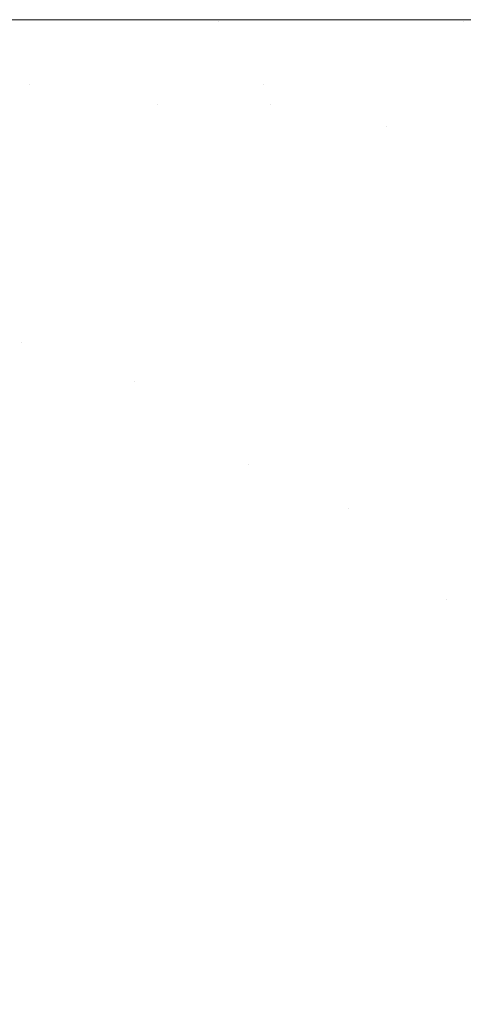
# Model space of a CAD drawing. Header units: centimetres. Extents: x -17.1 to 18.2, y 3.4 to 5.2.
# Tile 177 of 256: x -5.1899 to -5.1737, y 5.1643 to 5.2002. Entities that reach past the tile are written whole.
import ezdxf

# ---------------------------------------------------------------- set-up
doc = ezdxf.new("R2010")
doc.units = ezdxf.units.CM
doc.header["$LTSCALE"] = 2.54
doc.layers.add('Lucido design-1', color=7, linetype='Continuous')

# ---------------------------------------------------------------- blocks, each defined once
blk = doc.blocks.new('Gruppo-4-1')
at = {"color": 7, "linetype": 'Continuous', "lineweight": 9}
for points, invisible_edges in [([(18.147234, 5.200144, -1872.31239), (18.147234, 5.200212, -1872.315514), (-17.020308, 5.200212, -1872.315514), (-17.020308, 5.200144, -1872.31239)], 8), ([(-17.020308, 5.200212, -1872.315514), (6.292262, 5.200212, -1872.515514), (-5.165337, 5.200212, -1872.515514)], 9), ([(-5.165337, 5.200212, -1872.515514), (-5.16604, 5.200212, -1872.515517), (-17.020308, 5.200212, -1872.315514)], 10), ([(-5.16604, 5.200212, -1872.515517), (-5.16949, 5.200212, -1872.515612), (-17.020308, 5.200212, -1872.315514)], 10), ([(6.292262, 5.200212, -1872.515514), (-17.020308, 5.200212, -1872.315514), (18.147234, 5.200212, -1872.315514)], 9), ([(-17.020308, 5.200212, -1872.315514), (-5.173109, 5.200212, -1872.515859), (-5.173872, 5.200212, -1872.515942)], 9), ([(-5.16949, 5.200212, -1872.515612), (-5.173109, 5.200212, -1872.515859), (-17.020308, 5.200212, -1872.315514)], 10), ([(-5.173872, 5.200212, -1872.515942), (-5.176745, 5.200212, -1872.516257), (-17.020308, 5.200212, -1872.315514)], 10), ([(-5.176745, 5.200212, -1872.516257), (-5.180403, 5.200212, -1872.516812), (-17.020308, 5.200212, -1872.315514)], 10), ([(-5.180403, 5.200212, -1872.516812), (-5.184086, 5.200212, -1872.517528), (-17.020308, 5.200212, -1872.315514)], 10), ([(-5.184086, 5.200212, -1872.517528), (-5.1878, 5.200212, -1872.518411), (-17.020308, 5.200212, -1872.315514)], 10), ([(-5.1878, 5.200212, -1872.518411), (-5.191547, 5.200212, -1872.519469), (-17.020308, 5.200212, -1872.315514)], 10), ([(-17.020308, 5.200144, -1872.31239), (-17.020308, 5.200117, -1872.311152), (18.147234, 5.200117, -1872.311152), (18.147234, 5.200144, -1872.31239)], 10), ([(18.147234, 5.200117, -1872.311152), (-17.020308, 5.200117, -1872.311152), (-17.020308, 5.199831, -1872.306798), (18.147234, 5.199831, -1872.306798)], 5), ([(-5.182645, 5.200163, -1872.520381), (-5.192028, 5.200163, -1872.522807), (-5.191547, 5.200212, -1872.519469), (-5.1878, 5.200212, -1872.518411)], 11), ([(-5.182645, 5.200163, -1872.520381), (-5.182371, 5.200017, -1872.523473), (-5.191605, 5.200017, -1872.525861), (-5.192028, 5.200163, -1872.522807)], 15), ([(-5.1878, 5.200212, -1872.518411), (-5.184086, 5.200212, -1872.517528), (-5.182645, 5.200163, -1872.520381)], 10), ([(-5.182645, 5.200163, -1872.520381), (-5.184086, 5.200212, -1872.517528), (-5.180403, 5.200212, -1872.516812)], 9), ([(-5.180403, 5.200212, -1872.516812), (-5.176745, 5.200212, -1872.516257), (-5.17374, 5.200163, -1872.519048), (-5.182645, 5.200163, -1872.520381)], 14), ([(-5.17374, 5.200163, -1872.519048), (-5.173607, 5.200017, -1872.522161), (-5.182371, 5.200017, -1872.523473), (-5.182645, 5.200163, -1872.520381)], 15), ([(-5.176745, 5.200212, -1872.516257), (-5.173872, 5.200212, -1872.515942), (-5.17374, 5.200163, -1872.519048)], 10), ([(-5.17374, 5.200163, -1872.519048), (-5.173872, 5.200212, -1872.515942), (-5.173109, 5.200212, -1872.515859)], 9), ([(18.147234, 5.199831, -1872.306798), (-17.020308, 5.199831, -1872.306798), (-17.020308, 5.199356, -1872.302461), (18.147234, 5.199356, -1872.302461)], 5), ([(-5.191183, 5.199774, -1872.528906), (-5.191605, 5.200017, -1872.525861), (-5.182371, 5.200017, -1872.523473), (-5.182097, 5.199774, -1872.526556)], 15), ([(-5.182097, 5.199774, -1872.526556), (-5.181825, 5.199434, -1872.529625), (-5.190763, 5.199434, -1872.531937), (-5.191183, 5.199774, -1872.528906)], 15), ([(-5.182097, 5.199774, -1872.526556), (-5.182371, 5.200017, -1872.523473), (-5.173607, 5.200017, -1872.522161), (-5.173474, 5.199774, -1872.525265)], 15), ([(-5.173474, 5.199774, -1872.525265), (-5.173342, 5.199434, -1872.528355), (-5.181825, 5.199434, -1872.529625), (-5.182097, 5.199774, -1872.526556)], 15), ([(-5.190346, 5.198999, -1872.534951), (-5.190763, 5.199434, -1872.531937), (-5.181825, 5.199434, -1872.529625), (-5.181554, 5.198999, -1872.532677)], 15), ([(-5.181554, 5.198999, -1872.532677), (-5.181825, 5.199434, -1872.529625), (-5.173342, 5.199434, -1872.528355), (-5.173211, 5.198999, -1872.531428)], 15), ([(18.147234, 5.199356, -1872.302461), (-17.020308, 5.199356, -1872.302461), (-17.020308, 5.198693, -1872.298149), (18.147234, 5.198693, -1872.298149)], 5), ([(18.147234, 5.198693, -1872.298149), (-17.020308, 5.198693, -1872.298149), (-17.020308, 5.197842, -1872.29387), (18.147234, 5.197842, -1872.29387)], 5), ([(-5.181554, 5.198999, -1872.532677), (-5.181285, 5.19847, -1872.535706), (-5.189932, 5.19847, -1872.537942), (-5.190346, 5.198999, -1872.534951)], 15), ([(-5.173211, 5.198999, -1872.531428), (-5.17308, 5.19847, -1872.534478), (-5.181285, 5.19847, -1872.535706), (-5.181554, 5.198999, -1872.532677)], 15), ([(-5.189932, 5.19847, -1872.537942), (-5.189521, 5.197848, -1872.540908), (-5.193923, 5.197848, -1872.542431)], 11), ([(-5.189521, 5.197848, -1872.540908), (-5.189932, 5.19847, -1872.537942), (-5.181285, 5.19847, -1872.535706), (-5.181019, 5.197848, -1872.538709)], 15), ([(-5.181019, 5.197848, -1872.538709), (-5.181285, 5.19847, -1872.535706), (-5.17308, 5.19847, -1872.534478), (-5.172951, 5.197848, -1872.537501)], 15), ([(18.147234, 5.197842, -1872.29387), (-17.020308, 5.197842, -1872.29387), (-17.020308, 5.196805, -1872.289632), (18.147234, 5.196805, -1872.289632)], 5), ([(-5.193923, 5.197848, -1872.542431), (-5.189521, 5.197848, -1872.540908), (-5.189114, 5.197135, -1872.543843), (-5.193442, 5.197135, -1872.545341)], 15), ([(-5.184884, 5.197135, -1872.542631), (-5.189521, 5.197848, -1872.540908), (-5.181019, 5.197848, -1872.538709)], 11), ([(-5.184884, 5.197135, -1872.542631), (-5.189114, 5.197135, -1872.543843), (-5.189521, 5.197848, -1872.540908)], 11), ([(-5.181019, 5.197848, -1872.538709), (-5.180755, 5.197135, -1872.541681), (-5.184884, 5.197135, -1872.542631)], 11), ([(-5.172951, 5.197848, -1872.537501), (-5.172823, 5.197135, -1872.540494), (-5.180755, 5.197135, -1872.541681), (-5.181019, 5.197848, -1872.538709)], 15), ([(-5.193442, 5.197135, -1872.545341), (-5.189114, 5.197135, -1872.543843), (-5.188712, 5.196334, -1872.546745), (-5.192967, 5.196334, -1872.548217)], 15), ([(-5.184553, 5.196334, -1872.545553), (-5.188712, 5.196334, -1872.546745), (-5.189114, 5.197135, -1872.543843), (-5.184884, 5.197135, -1872.542631)], 15), ([(-5.184884, 5.197135, -1872.542631), (-5.180755, 5.197135, -1872.541681), (-5.180495, 5.196334, -1872.544619), (-5.184553, 5.196334, -1872.545553)], 15), ([(-5.176542, 5.196334, -1872.543926), (-5.180755, 5.197135, -1872.541681), (-5.172823, 5.197135, -1872.540494)], 11), ([(-5.176542, 5.196334, -1872.543926), (-5.180495, 5.196334, -1872.544619), (-5.180755, 5.197135, -1872.541681)], 11), ([(-5.172823, 5.197135, -1872.540494), (-5.172696, 5.196334, -1872.543452), (-5.176542, 5.196334, -1872.543926)], 11), ([(18.147234, 5.196805, -1872.289632), (-17.020308, 5.196805, -1872.289632), (-17.020308, 5.195584, -1872.285443), (18.147234, 5.195584, -1872.285443)], 5), ([(-5.192967, 5.196334, -1872.548217), (-5.188712, 5.196334, -1872.546745), (-5.188316, 5.195446, -1872.549609), (-5.192498, 5.195446, -1872.551056)], 15), ([(-5.184227, 5.195446, -1872.548436), (-5.188316, 5.195446, -1872.549609), (-5.188712, 5.196334, -1872.546745), (-5.184553, 5.196334, -1872.545553)], 15), ([(-5.184553, 5.196334, -1872.545553), (-5.180495, 5.196334, -1872.544619), (-5.180238, 5.195446, -1872.547519), (-5.184227, 5.195446, -1872.548436)], 15), ([(-5.176351, 5.195446, -1872.546837), (-5.180238, 5.195446, -1872.547519), (-5.180495, 5.196334, -1872.544619), (-5.176542, 5.196334, -1872.543926)], 15), ([(-5.176542, 5.196334, -1872.543926), (-5.172696, 5.196334, -1872.543452), (-5.172571, 5.195446, -1872.546372), (-5.176351, 5.195446, -1872.546837)], 15), ([(18.147234, 5.195584, -1872.285443), (-17.020308, 5.195584, -1872.285443), (-17.020308, 5.194181, -1872.281312), (18.147234, 5.194181, -1872.281312)], 5), ([(-5.192498, 5.195446, -1872.551056), (-5.188316, 5.195446, -1872.549609), (-5.187925, 5.194473, -1872.552431), (-5.192036, 5.194473, -1872.553854)], 15), ([(-5.183906, 5.194473, -1872.551279), (-5.187925, 5.194473, -1872.552431), (-5.188316, 5.195446, -1872.549609), (-5.184227, 5.195446, -1872.548436)], 15), ([(-5.184227, 5.195446, -1872.548436), (-5.180238, 5.195446, -1872.547519), (-5.179984, 5.194473, -1872.550377), (-5.183906, 5.194473, -1872.551279)], 15), ([(-5.176164, 5.194473, -1872.549707), (-5.179984, 5.194473, -1872.550377), (-5.180238, 5.195446, -1872.547519), (-5.176351, 5.195446, -1872.546837)], 15), ([(-5.176351, 5.195446, -1872.546837), (-5.172571, 5.195446, -1872.546372), (-5.172448, 5.194473, -1872.549249), (-5.176164, 5.194473, -1872.549707)], 15), ([(-5.192036, 5.194473, -1872.553854), (-5.187925, 5.194473, -1872.552431), (-5.18754, 5.19342, -1872.555209), (-5.191581, 5.19342, -1872.556607)], 15), ([(-5.18359, 5.19342, -1872.554076), (-5.18754, 5.19342, -1872.555209), (-5.187925, 5.194473, -1872.552431), (-5.183906, 5.194473, -1872.551279)], 15), ([(-5.183906, 5.194473, -1872.551279), (-5.179984, 5.194473, -1872.550377), (-5.179735, 5.19342, -1872.55319), (-5.18359, 5.19342, -1872.554076)], 15), ([(-5.17598, 5.19342, -1872.552531), (-5.179735, 5.19342, -1872.55319), (-5.179984, 5.194473, -1872.550377), (-5.176164, 5.194473, -1872.549707)], 15), ([(-5.176164, 5.194473, -1872.549707), (-5.172448, 5.194473, -1872.549249), (-5.172327, 5.19342, -1872.552081), (-5.17598, 5.19342, -1872.552531)], 15), ([(18.147234, 5.194181, -1872.281312), (-17.020308, 5.194181, -1872.281312), (-17.020308, 5.1926, -1872.277246), (18.147234, 5.1926, -1872.277246)], 5), ([(-5.191135, 5.192287, -1872.559313), (-5.191581, 5.19342, -1872.556607), (-5.18754, 5.19342, -1872.555209), (-5.187162, 5.192287, -1872.557938)], 15), ([(-5.187162, 5.192287, -1872.557938), (-5.18754, 5.19342, -1872.555209), (-5.18359, 5.19342, -1872.554076), (-5.183279, 5.192287, -1872.556825)], 15), ([(-5.183279, 5.192287, -1872.556825), (-5.18359, 5.19342, -1872.554076), (-5.179735, 5.19342, -1872.55319), (-5.17949, 5.192287, -1872.555954)], 15), ([(-5.17949, 5.192287, -1872.555954), (-5.179735, 5.19342, -1872.55319), (-5.17598, 5.19342, -1872.552531), (-5.175798, 5.192287, -1872.555306)], 15), ([(-5.175798, 5.192287, -1872.555306), (-5.17598, 5.19342, -1872.552531), (-5.172327, 5.19342, -1872.552081), (-5.172208, 5.192287, -1872.554864)], 15), ([(18.147234, 5.190843, -1872.273252), (18.147234, 5.1926, -1872.277246), (-17.020308, 5.1926, -1872.277246), (-17.020308, 5.19167, -1872.275133)], 10), ([(-5.187162, 5.192287, -1872.557938), (-5.186791, 5.191079, -1872.560617), (-5.190696, 5.191079, -1872.561968), (-5.191135, 5.192287, -1872.559313)], 15), ([(-5.183279, 5.192287, -1872.556825), (-5.182974, 5.191079, -1872.559523), (-5.186791, 5.191079, -1872.560617), (-5.187162, 5.192287, -1872.557938)], 15), ([(-5.17949, 5.192287, -1872.555954), (-5.179249, 5.191079, -1872.558667), (-5.182974, 5.191079, -1872.559523), (-5.183279, 5.192287, -1872.556825)], 15), ([(-5.175798, 5.192287, -1872.555306), (-5.175621, 5.191079, -1872.55803), (-5.179249, 5.191079, -1872.558667), (-5.17949, 5.192287, -1872.555954)], 15), ([(-5.172208, 5.192287, -1872.554864), (-5.172091, 5.191079, -1872.557595), (-5.175621, 5.191079, -1872.55803), (-5.175798, 5.192287, -1872.555306)], 15), ([(-17.020308, 5.19167, -1872.275133), (-17.020308, 5.190843, -1872.273252), (18.147234, 5.190843, -1872.273252)], 10), ([(18.147234, 5.188913, -1872.269339), (18.147234, 5.190843, -1872.273252), (-17.020308, 5.190843, -1872.273252), (-17.020308, 5.189777, -1872.27109)], 10), ([(-5.190266, 5.189798, -1872.564571), (-5.190696, 5.191079, -1872.561968), (-5.186791, 5.191079, -1872.560617), (-5.186427, 5.189798, -1872.563243)], 15), ([(-5.186427, 5.189798, -1872.563243), (-5.186791, 5.191079, -1872.560617), (-5.182974, 5.191079, -1872.559523), (-5.182675, 5.189798, -1872.562167)], 15), ([(-5.182675, 5.189798, -1872.562167), (-5.182974, 5.191079, -1872.559523), (-5.179249, 5.191079, -1872.558667), (-5.179013, 5.189798, -1872.561325)], 15), ([(-5.179013, 5.189798, -1872.561325), (-5.179249, 5.191079, -1872.558667), (-5.175621, 5.191079, -1872.55803), (-5.175446, 5.189798, -1872.560699)], 15), ([(-5.175446, 5.189798, -1872.560699), (-5.175621, 5.191079, -1872.55803), (-5.172091, 5.191079, -1872.557595), (-5.171977, 5.189798, -1872.560272)], 15), ([(-17.020308, 5.189777, -1872.27109), (-17.020308, 5.188913, -1872.269339), (18.147234, 5.188913, -1872.269339)], 10), ([(-5.194185, 5.189798, -1872.566171), (-5.190266, 5.189798, -1872.564571), (-5.189846, 5.188447, -1872.567118), (-5.191762, 5.188447, -1872.567869)], 15), ([(-5.186427, 5.189798, -1872.563243), (-5.186072, 5.188447, -1872.565812), (-5.189846, 5.188447, -1872.567118), (-5.190266, 5.189798, -1872.564571)], 15), ([(-5.182675, 5.189798, -1872.562167), (-5.182382, 5.188447, -1872.564754), (-5.186072, 5.188447, -1872.565812), (-5.186427, 5.189798, -1872.563243)], 15), ([(-5.179013, 5.189798, -1872.561325), (-5.178782, 5.188447, -1872.563926), (-5.182382, 5.188447, -1872.564754), (-5.182675, 5.189798, -1872.562167)], 15), ([(-5.175446, 5.189798, -1872.560699), (-5.175276, 5.188447, -1872.563311), (-5.178782, 5.188447, -1872.563926), (-5.179013, 5.189798, -1872.561325)], 15), ([(-5.171977, 5.189798, -1872.560272), (-5.171865, 5.188447, -1872.562891), (-5.175276, 5.188447, -1872.563311), (-5.175446, 5.189798, -1872.560699)], 15), ([(18.147234, 5.186815, -1872.265514), (18.147234, 5.188913, -1872.269339), (-17.020308, 5.188913, -1872.269339), (-17.020308, 5.187727, -1872.267176)], 10), ([(-5.191762, 5.188447, -1872.567869), (-5.189846, 5.188447, -1872.567118), (-5.189435, 5.187031, -1872.569606), (-5.191319, 5.187031, -1872.570345)], 15), ([(-5.189846, 5.188447, -1872.567118), (-5.186072, 5.188447, -1872.565812), (-5.185724, 5.187031, -1872.568322), (-5.187569, 5.187031, -1872.568933)], 15), ([(-5.187569, 5.187031, -1872.568933), (-5.189435, 5.187031, -1872.569606), (-5.189846, 5.188447, -1872.567118)], 11), ([(-5.185724, 5.187031, -1872.568322), (-5.186072, 5.188447, -1872.565812), (-5.182382, 5.188447, -1872.564754), (-5.182096, 5.187031, -1872.567282)], 15), ([(-5.182096, 5.187031, -1872.567282), (-5.182382, 5.188447, -1872.564754), (-5.178782, 5.188447, -1872.563926), (-5.178557, 5.187031, -1872.566469)], 15), ([(-5.178557, 5.187031, -1872.566469), (-5.178782, 5.188447, -1872.563926), (-5.175276, 5.188447, -1872.563311), (-5.175109, 5.187031, -1872.565863)], 15), ([(-5.175109, 5.187031, -1872.565863), (-5.175276, 5.188447, -1872.563311), (-5.171865, 5.188447, -1872.562891), (-5.171755, 5.187031, -1872.56545)], 15), ([(-17.020308, 5.187727, -1872.267176), (-17.020308, 5.187023, -1872.265894), (18.147234, 5.186815, -1872.265514)], 10), ([(-17.020308, 5.187023, -1872.265894), (-17.020308, 5.186815, -1872.265514), (18.147234, 5.186815, -1872.265514)], 10), ([(18.147234, 5.184551, -1872.261784), (18.147234, 5.186815, -1872.265514), (-17.020308, 5.186815, -1872.265514), (-17.020308, 5.186284, -1872.26464)], 10), ([(-5.191319, 5.187031, -1872.570345), (-5.189435, 5.187031, -1872.569606), (-5.189033, 5.185551, -1872.572035), (-5.190887, 5.185551, -1872.572762)], 15), ([(-5.187199, 5.185551, -1872.571372), (-5.189033, 5.185551, -1872.572035), (-5.189435, 5.187031, -1872.569606), (-5.187569, 5.187031, -1872.568933)], 15), ([(-5.187569, 5.187031, -1872.568933), (-5.185724, 5.187031, -1872.568322), (-5.185384, 5.185551, -1872.570772), (-5.187199, 5.185551, -1872.571372)], 15), ([(-5.185724, 5.187031, -1872.568322), (-5.182096, 5.187031, -1872.567282), (-5.181817, 5.185551, -1872.56975), (-5.18359, 5.185551, -1872.570232)], 15), ([(-5.18359, 5.185551, -1872.570232), (-5.185384, 5.185551, -1872.570772), (-5.185724, 5.187031, -1872.568322)], 11), ([(-5.178557, 5.187031, -1872.566469), (-5.178337, 5.185551, -1872.568949), (-5.181817, 5.185551, -1872.56975), (-5.182096, 5.187031, -1872.567282)], 15), ([(-5.175109, 5.187031, -1872.565863), (-5.174946, 5.185551, -1872.568354), (-5.178337, 5.185551, -1872.568949), (-5.178557, 5.187031, -1872.566469)], 15), ([(-5.171755, 5.187031, -1872.56545), (-5.171648, 5.185551, -1872.567948), (-5.174946, 5.185551, -1872.568354), (-5.175109, 5.187031, -1872.565863)], 15), ([(18.147234, 5.184551, -1872.261784), (-17.020308, 5.186284, -1872.26464), (-17.020308, 5.185531, -1872.263399)], 9), ([(-17.020308, 5.185531, -1872.263399), (-17.020308, 5.184551, -1872.261784), (18.147234, 5.184551, -1872.261784)], 10), ([(-5.190887, 5.185551, -1872.572762), (-5.189033, 5.185551, -1872.572035), (-5.188643, 5.184013, -1872.574401), (-5.190465, 5.184013, -1872.575116)], 15), ([(-5.186838, 5.184013, -1872.57375), (-5.188643, 5.184013, -1872.574401), (-5.189033, 5.185551, -1872.572035), (-5.187199, 5.185551, -1872.571372)], 15), ([(-5.187199, 5.185551, -1872.571372), (-5.185384, 5.185551, -1872.570772), (-5.185054, 5.184013, -1872.57316), (-5.186838, 5.184013, -1872.57375)], 15), ([(-5.183289, 5.184013, -1872.572628), (-5.185054, 5.184013, -1872.57316), (-5.185384, 5.185551, -1872.570772), (-5.18359, 5.185551, -1872.570232)], 15), ([(-5.18359, 5.185551, -1872.570232), (-5.181817, 5.185551, -1872.56975), (-5.181546, 5.184013, -1872.572154), (-5.183289, 5.184013, -1872.572628)], 15), ([(-5.181546, 5.184013, -1872.572154), (-5.181817, 5.185551, -1872.56975), (-5.178337, 5.185551, -1872.568949), (-5.178122, 5.184013, -1872.571367)], 15), ([(-5.178122, 5.184013, -1872.571367), (-5.178337, 5.185551, -1872.568949), (-5.174946, 5.185551, -1872.568354), (-5.174788, 5.184013, -1872.570782)], 15), ([(-5.174788, 5.184013, -1872.570782), (-5.174946, 5.185551, -1872.568354), (-5.171648, 5.185551, -1872.567948), (-5.171544, 5.184013, -1872.570382)], 15), ([(18.147234, 5.182127, -1872.258156), (18.147234, 5.184551, -1872.261784), (-17.020308, 5.184551, -1872.261784), (-17.020308, 5.183203, -1872.259766)], 10), ([(-5.190465, 5.184013, -1872.575116), (-5.188643, 5.184013, -1872.574401), (-5.188262, 5.182418, -1872.576705), (-5.190055, 5.182418, -1872.577408)], 15), ([(-5.186488, 5.182418, -1872.576064), (-5.188262, 5.182418, -1872.576705), (-5.188643, 5.184013, -1872.574401), (-5.186838, 5.184013, -1872.57375)], 15), ([(-5.186838, 5.184013, -1872.57375), (-5.185054, 5.184013, -1872.57316), (-5.184732, 5.182418, -1872.575483), (-5.186488, 5.182418, -1872.576064)], 15), ([(-5.182996, 5.182418, -1872.57496), (-5.184732, 5.182418, -1872.575483), (-5.185054, 5.184013, -1872.57316), (-5.183289, 5.184013, -1872.572628)], 15), ([(-5.183289, 5.184013, -1872.572628), (-5.181546, 5.184013, -1872.572154), (-5.181281, 5.182418, -1872.574494), (-5.182996, 5.182418, -1872.57496)], 15), ([(-5.181546, 5.184013, -1872.572154), (-5.178122, 5.184013, -1872.571367), (-5.177914, 5.182418, -1872.57372), (-5.179587, 5.182418, -1872.574081)], 15), ([(-5.179587, 5.182418, -1872.574081), (-5.181281, 5.182418, -1872.574494), (-5.181546, 5.184013, -1872.572154)], 11), ([(-5.174788, 5.184013, -1872.570782), (-5.174634, 5.182418, -1872.573144), (-5.177914, 5.182418, -1872.57372), (-5.178122, 5.184013, -1872.571367)], 15), ([(-5.171544, 5.184013, -1872.570382), (-5.171443, 5.182418, -1872.572751), (-5.174634, 5.182418, -1872.573144), (-5.174788, 5.184013, -1872.570782)], 15), ([(-17.020308, 5.183203, -1872.259766), (-17.020308, 5.182127, -1872.258156), (18.147234, 5.182127, -1872.258156)], 10), ([(-5.189657, 5.180772, -1872.579635), (-5.191438, 5.180772, -1872.58039), (-5.191866, 5.182418, -1872.578176), (-5.190055, 5.182418, -1872.577408)], 15), ([(-5.190055, 5.182418, -1872.577408), (-5.188262, 5.182418, -1872.576705), (-5.187893, 5.180772, -1872.578943), (-5.189657, 5.180772, -1872.579635)], 15), ([(-5.186146, 5.180772, -1872.578312), (-5.187893, 5.180772, -1872.578943), (-5.188262, 5.182418, -1872.576705), (-5.186488, 5.182418, -1872.576064)], 15), ([(-5.186488, 5.182418, -1872.576064), (-5.184732, 5.182418, -1872.575483), (-5.184419, 5.180772, -1872.577741), (-5.186146, 5.180772, -1872.578312)], 15), ([(-5.182712, 5.180772, -1872.577227), (-5.184419, 5.180772, -1872.577741), (-5.184732, 5.182418, -1872.575483), (-5.182996, 5.182418, -1872.57496)], 15), ([(-5.182996, 5.182418, -1872.57496), (-5.181281, 5.182418, -1872.574494), (-5.181024, 5.180772, -1872.576768), (-5.182712, 5.180772, -1872.577227)], 15), ([(-5.179357, 5.180772, -1872.576361), (-5.181024, 5.180772, -1872.576768), (-5.181281, 5.182418, -1872.574494), (-5.179587, 5.182418, -1872.574081)], 15), ([(-5.179587, 5.182418, -1872.574081), (-5.177914, 5.182418, -1872.57372), (-5.177711, 5.180772, -1872.576006), (-5.179357, 5.180772, -1872.576361)], 15), ([(-5.177914, 5.182418, -1872.57372), (-5.174634, 5.182418, -1872.573144), (-5.174484, 5.180772, -1872.575439), (-5.176086, 5.180772, -1872.575699)], 15), ([(-5.176086, 5.180772, -1872.575699), (-5.177711, 5.180772, -1872.576006), (-5.177914, 5.182418, -1872.57372)], 11), ([(-5.174484, 5.180772, -1872.575439), (-5.174634, 5.182418, -1872.573144), (-5.171443, 5.182418, -1872.572751), (-5.171345, 5.180772, -1872.575053)], 15), ([(18.147234, 5.179547, -1872.254638), (18.147234, 5.182127, -1872.258156), (-17.020308, 5.182127, -1872.258156), (-17.020308, 5.180753, -1872.256282)], 10), ([(-17.020308, 5.180753, -1872.256282), (-17.020308, 5.179547, -1872.254638), (18.147234, 5.179547, -1872.254638)], 10), ([(-5.18927, 5.179077, -1872.581796), (-5.191023, 5.179077, -1872.582539), (-5.191438, 5.180772, -1872.58039), (-5.189657, 5.180772, -1872.579635)], 15), ([(-5.189657, 5.180772, -1872.579635), (-5.187893, 5.180772, -1872.578943), (-5.187534, 5.179077, -1872.581115), (-5.18927, 5.179077, -1872.581796)], 15), ([(-5.185816, 5.179077, -1872.580494), (-5.187534, 5.179077, -1872.581115), (-5.187893, 5.180772, -1872.578943), (-5.186146, 5.180772, -1872.578312)], 15), ([(-5.186146, 5.180772, -1872.578312), (-5.184419, 5.180772, -1872.577741), (-5.184116, 5.179077, -1872.579932), (-5.185816, 5.179077, -1872.580494)], 15), ([(-5.182435, 5.179077, -1872.579426), (-5.184116, 5.179077, -1872.579932), (-5.184419, 5.180772, -1872.577741), (-5.182712, 5.180772, -1872.577227)], 15), ([(-5.182712, 5.180772, -1872.577227), (-5.181024, 5.180772, -1872.576768), (-5.180774, 5.179077, -1872.578974), (-5.182435, 5.179077, -1872.579426)], 15), ([(-5.179134, 5.179077, -1872.578574), (-5.180774, 5.179077, -1872.578974), (-5.181024, 5.180772, -1872.576768), (-5.179357, 5.180772, -1872.576361)], 15), ([(-5.179357, 5.180772, -1872.576361), (-5.177711, 5.180772, -1872.576006), (-5.177514, 5.179077, -1872.578225), (-5.179134, 5.179077, -1872.578574)], 15), ([(-5.175915, 5.179077, -1872.577923), (-5.177514, 5.179077, -1872.578225), (-5.177711, 5.180772, -1872.576006), (-5.176086, 5.180772, -1872.575699)], 15), ([(-5.176086, 5.180772, -1872.575699), (-5.174484, 5.180772, -1872.575439), (-5.174338, 5.179077, -1872.577667), (-5.175915, 5.179077, -1872.577923)], 15), ([(-5.171345, 5.180772, -1872.575053), (-5.171249, 5.179077, -1872.577287), (-5.174338, 5.179077, -1872.577667), (-5.174484, 5.180772, -1872.575439)], 15), ([(18.147234, 5.176816, -1872.251235), (18.147234, 5.179547, -1872.254638), (-17.020308, 5.179547, -1872.254638), (-17.020308, 5.178193, -1872.252951)], 10), ([(-5.188895, 5.177336, -1872.58389), (-5.190621, 5.177336, -1872.584622), (-5.191023, 5.179077, -1872.582539), (-5.18927, 5.179077, -1872.581796)], 15), ([(-5.18927, 5.179077, -1872.581796), (-5.187534, 5.179077, -1872.581115), (-5.187186, 5.177336, -1872.58322), (-5.188895, 5.177336, -1872.58389)], 15), ([(-5.185495, 5.177336, -1872.582609), (-5.187186, 5.177336, -1872.58322), (-5.187534, 5.179077, -1872.581115), (-5.185816, 5.179077, -1872.580494)], 15), ([(-5.185816, 5.179077, -1872.580494), (-5.184116, 5.179077, -1872.579932), (-5.183822, 5.177336, -1872.582055), (-5.185495, 5.177336, -1872.582609)], 15), ([(-5.182167, 5.177336, -1872.581557), (-5.183822, 5.177336, -1872.582055), (-5.184116, 5.179077, -1872.579932), (-5.182435, 5.179077, -1872.579426)], 15), ([(-5.182435, 5.179077, -1872.579426), (-5.180774, 5.179077, -1872.578974), (-5.180533, 5.177336, -1872.581113), (-5.182167, 5.177336, -1872.581557)], 15), ([(-5.178918, 5.177336, -1872.580719), (-5.180533, 5.177336, -1872.581113), (-5.180774, 5.179077, -1872.578974), (-5.179134, 5.179077, -1872.578574)], 15), ([(-5.179134, 5.179077, -1872.578574), (-5.177514, 5.179077, -1872.578225), (-5.177323, 5.177336, -1872.580375), (-5.178918, 5.177336, -1872.580719)], 15), ([(-5.17575, 5.177336, -1872.580078), (-5.177323, 5.177336, -1872.580375), (-5.177514, 5.179077, -1872.578225), (-5.175915, 5.179077, -1872.577923)], 15), ([(-5.175915, 5.179077, -1872.577923), (-5.174338, 5.179077, -1872.577667), (-5.174197, 5.177336, -1872.579826), (-5.17575, 5.177336, -1872.580078)], 15), ([(-5.174338, 5.179077, -1872.577667), (-5.171249, 5.179077, -1872.577287), (-5.171156, 5.177336, -1872.579452), (-5.172666, 5.177336, -1872.579618)], 15), ([(-5.172666, 5.177336, -1872.579618), (-5.174197, 5.177336, -1872.579826), (-5.174338, 5.179077, -1872.577667)], 11), ([(-17.020308, 5.178193, -1872.252951), (-17.020308, 5.176816, -1872.251235), (18.147234, 5.176816, -1872.251235)], 10), ([(-5.188532, 5.175554, -1872.585917), (-5.190231, 5.175554, -1872.586637), (-5.190621, 5.177336, -1872.584622), (-5.188895, 5.177336, -1872.58389)], 15), ([(-5.188895, 5.177336, -1872.58389), (-5.187186, 5.177336, -1872.58322), (-5.18685, 5.175554, -1872.585257), (-5.188532, 5.175554, -1872.585917)], 15), ([(-5.185184, 5.175554, -1872.584655), (-5.18685, 5.175554, -1872.585257), (-5.187186, 5.177336, -1872.58322), (-5.185495, 5.177336, -1872.582609)], 15), ([(-5.185495, 5.177336, -1872.582609), (-5.183822, 5.177336, -1872.582055), (-5.183537, 5.175554, -1872.58411), (-5.185184, 5.175554, -1872.584655)], 15), ([(-5.181908, 5.175554, -1872.58362), (-5.183537, 5.175554, -1872.58411), (-5.183822, 5.177336, -1872.582055), (-5.182167, 5.177336, -1872.581557)], 15), ([(-5.182167, 5.177336, -1872.581557), (-5.180533, 5.177336, -1872.581113), (-5.180299, 5.175554, -1872.583182), (-5.181908, 5.175554, -1872.58362)], 15), ([(-5.178709, 5.175554, -1872.582794), (-5.180299, 5.175554, -1872.583182), (-5.180533, 5.177336, -1872.581113), (-5.178918, 5.177336, -1872.580719)], 15), ([(-5.178918, 5.177336, -1872.580719), (-5.177323, 5.177336, -1872.580375), (-5.177139, 5.175554, -1872.582455), (-5.178709, 5.175554, -1872.582794)], 15), ([(-5.175589, 5.175554, -1872.582163), (-5.177139, 5.175554, -1872.582455), (-5.177323, 5.177336, -1872.580375), (-5.17575, 5.177336, -1872.580078)], 15), ([(-5.17575, 5.177336, -1872.580078), (-5.174197, 5.177336, -1872.579826), (-5.174061, 5.175554, -1872.581915), (-5.175589, 5.175554, -1872.582163)], 15), ([(-5.172553, 5.175554, -1872.58171), (-5.174061, 5.175554, -1872.581915), (-5.174197, 5.177336, -1872.579826), (-5.172666, 5.177336, -1872.579618)], 15), ([(18.147234, 5.17394, -1872.247955), (18.147234, 5.176816, -1872.251235), (-17.020308, 5.176816, -1872.251235), (-17.020308, 5.175537, -1872.249776)], 10), ([(-17.020308, 5.175537, -1872.249776), (-17.020308, 5.17394, -1872.247955), (18.147234, 5.17394, -1872.247955)], 10), ([(-5.191946, 5.175554, -1872.587421), (-5.190231, 5.175554, -1872.586637), (-5.189855, 5.173735, -1872.588585), (-5.191544, 5.173735, -1872.589357)], 15), ([(-5.188182, 5.173735, -1872.587875), (-5.189855, 5.173735, -1872.588585), (-5.190231, 5.175554, -1872.586637), (-5.188532, 5.175554, -1872.585917)], 15), ([(-5.188532, 5.175554, -1872.585917), (-5.18685, 5.175554, -1872.585257), (-5.186525, 5.173735, -1872.587225), (-5.188182, 5.173735, -1872.587875)], 15), ([(-5.184884, 5.173735, -1872.586633), (-5.186525, 5.173735, -1872.587225), (-5.18685, 5.175554, -1872.585257), (-5.185184, 5.175554, -1872.584655)], 15), ([(-5.185184, 5.175554, -1872.584655), (-5.183537, 5.175554, -1872.58411), (-5.183262, 5.173735, -1872.586096), (-5.184884, 5.173735, -1872.586633)], 15), ([(-5.181658, 5.173735, -1872.585613), (-5.183262, 5.173735, -1872.586096), (-5.183537, 5.175554, -1872.58411), (-5.181908, 5.175554, -1872.58362)], 15), ([(-5.181908, 5.175554, -1872.58362), (-5.180299, 5.175554, -1872.583182), (-5.180073, 5.173735, -1872.585182), (-5.181658, 5.173735, -1872.585613)], 15), ([(-5.178507, 5.173735, -1872.5848), (-5.180073, 5.173735, -1872.585182), (-5.180299, 5.175554, -1872.583182), (-5.178709, 5.175554, -1872.582794)], 15), ([(-5.178709, 5.175554, -1872.582794), (-5.177139, 5.175554, -1872.582455), (-5.17696, 5.173735, -1872.584466), (-5.178507, 5.173735, -1872.5848)], 15), ([(-5.175434, 5.173735, -1872.584178), (-5.17696, 5.173735, -1872.584466), (-5.177139, 5.175554, -1872.582455), (-5.175589, 5.175554, -1872.582163)], 15), ([(-5.175589, 5.175554, -1872.582163), (-5.174061, 5.175554, -1872.581915), (-5.173929, 5.173735, -1872.583934), (-5.175434, 5.173735, -1872.584178)], 15), ([(-5.172444, 5.173735, -1872.583733), (-5.173929, 5.173735, -1872.583934), (-5.174061, 5.175554, -1872.581915), (-5.172553, 5.175554, -1872.58171)], 15), ([(18.147234, 5.171865, -1872.245788), (18.147234, 5.17394, -1872.247955), (-17.020308, 5.17394, -1872.247955), (-17.020308, 5.172795, -1872.246759)], 10), ([(-5.191544, 5.173735, -1872.589357), (-5.189855, 5.173735, -1872.588585), (-5.189492, 5.17188, -1872.590465), (-5.191156, 5.17188, -1872.591225)], 15), ([(-5.187843, 5.17188, -1872.589765), (-5.189492, 5.17188, -1872.590465), (-5.189855, 5.173735, -1872.588585), (-5.188182, 5.173735, -1872.587875)], 15), ([(-5.188182, 5.173735, -1872.587875), (-5.186525, 5.173735, -1872.587225), (-5.186211, 5.17188, -1872.589125), (-5.187843, 5.17188, -1872.589765)], 15), ([(-5.184595, 5.17188, -1872.588541), (-5.186211, 5.17188, -1872.589125), (-5.186525, 5.173735, -1872.587225), (-5.184884, 5.173735, -1872.586633)], 15), ([(-5.184884, 5.173735, -1872.586633), (-5.183262, 5.173735, -1872.586096), (-5.182997, 5.17188, -1872.588013), (-5.184595, 5.17188, -1872.588541)], 15), ([(-5.181416, 5.17188, -1872.587537), (-5.182997, 5.17188, -1872.588013), (-5.183262, 5.173735, -1872.586096), (-5.181658, 5.173735, -1872.585613)], 15), ([(-5.181658, 5.173735, -1872.585613), (-5.180073, 5.173735, -1872.585182), (-5.179854, 5.17188, -1872.587112), (-5.181416, 5.17188, -1872.587537)], 15), ([(-5.178312, 5.17188, -1872.586736), (-5.179854, 5.17188, -1872.587112), (-5.180073, 5.173735, -1872.585182), (-5.178507, 5.173735, -1872.5848)], 15), ([(-5.178507, 5.173735, -1872.5848), (-5.17696, 5.173735, -1872.584466), (-5.176788, 5.17188, -1872.586407), (-5.178312, 5.17188, -1872.586736)], 15), ([(-5.175285, 5.17188, -1872.586123), (-5.176788, 5.17188, -1872.586407), (-5.17696, 5.173735, -1872.584466), (-5.175434, 5.173735, -1872.584178)], 15), ([(-5.175434, 5.173735, -1872.584178), (-5.173929, 5.173735, -1872.583934), (-5.173802, 5.17188, -1872.585883), (-5.175285, 5.17188, -1872.586123)], 15), ([(-5.172339, 5.17188, -1872.585684), (-5.173802, 5.17188, -1872.585883), (-5.173929, 5.173735, -1872.583934), (-5.172444, 5.173735, -1872.583733)], 15), ([(-17.020308, 5.172795, -1872.246759), (-17.020308, 5.171865, -1872.245788), (18.147234, 5.171865, -1872.245788)], 10), ([(-17.020308, 5.171865, -1872.245788), (-17.020308, 5.170923, -1872.244803), (18.147234, 5.170923, -1872.244803), (18.147234, 5.171865, -1872.245788)], 10), ([(-5.191156, 5.17188, -1872.591225), (-5.189492, 5.17188, -1872.590465), (-5.189142, 5.169994, -1872.592276), (-5.190782, 5.169994, -1872.593025)], 15), ([(-5.187517, 5.169994, -1872.591587), (-5.189142, 5.169994, -1872.592276), (-5.189492, 5.17188, -1872.590465), (-5.187843, 5.17188, -1872.589765)], 15), ([(-5.187843, 5.17188, -1872.589765), (-5.186211, 5.17188, -1872.589125), (-5.185909, 5.169994, -1872.590956), (-5.187517, 5.169994, -1872.591587)], 15), ([(-5.184316, 5.169994, -1872.59038), (-5.185909, 5.169994, -1872.590956), (-5.186211, 5.17188, -1872.589125), (-5.184595, 5.17188, -1872.588541)], 15), ([(-5.184595, 5.17188, -1872.588541), (-5.182997, 5.17188, -1872.588013), (-5.182741, 5.169994, -1872.589859), (-5.184316, 5.169994, -1872.59038)], 15), ([(-5.181183, 5.169994, -1872.589391), (-5.182741, 5.169994, -1872.589859), (-5.182997, 5.17188, -1872.588013), (-5.181416, 5.17188, -1872.587537)], 15), ([(-5.181416, 5.17188, -1872.587537), (-5.179854, 5.17188, -1872.587112), (-5.179644, 5.169994, -1872.588972), (-5.181183, 5.169994, -1872.589391)], 15), ([(-5.178124, 5.169994, -1872.588601), (-5.179644, 5.169994, -1872.588972), (-5.179854, 5.17188, -1872.587112), (-5.178312, 5.17188, -1872.586736)], 15), ([(-5.178312, 5.17188, -1872.586736), (-5.176788, 5.17188, -1872.586407), (-5.176622, 5.169994, -1872.588277), (-5.178124, 5.169994, -1872.588601)], 15), ([(-5.175141, 5.169994, -1872.587997), (-5.176622, 5.169994, -1872.588277), (-5.176788, 5.17188, -1872.586407), (-5.175285, 5.17188, -1872.586123)], 15), ([(-5.175285, 5.17188, -1872.586123), (-5.173802, 5.17188, -1872.585883), (-5.173679, 5.169994, -1872.58776), (-5.175141, 5.169994, -1872.587997)], 15), ([(-5.172237, 5.169994, -1872.587565), (-5.173679, 5.169994, -1872.58776), (-5.173802, 5.17188, -1872.585883), (-5.172339, 5.17188, -1872.585684)], 15), ([(-17.020308, 5.170923, -1872.244803), (-17.020308, 5.167771, -1872.241786), (18.147234, 5.167771, -1872.241786), (18.147234, 5.169981, -1872.243902)], 10), ([(18.147234, 5.169981, -1872.243902), (18.147234, 5.170923, -1872.244803), (-17.020308, 5.170923, -1872.244803)], 10), ([(-5.190782, 5.169994, -1872.593025), (-5.189142, 5.169994, -1872.592276), (-5.188806, 5.168081, -1872.594019), (-5.190422, 5.168081, -1872.594758)], 15), ([(-5.187204, 5.168081, -1872.59334), (-5.188806, 5.168081, -1872.594019), (-5.189142, 5.169994, -1872.592276), (-5.187517, 5.169994, -1872.591587)], 15), ([(-5.187517, 5.169994, -1872.591587), (-5.185909, 5.169994, -1872.590956), (-5.185618, 5.168081, -1872.592717), (-5.187204, 5.168081, -1872.59334)], 15), ([(-5.184048, 5.168081, -1872.59215), (-5.185618, 5.168081, -1872.592717), (-5.185909, 5.169994, -1872.590956), (-5.184316, 5.169994, -1872.59038)], 15), ([(-5.184316, 5.169994, -1872.59038), (-5.182741, 5.169994, -1872.589859), (-5.182495, 5.168081, -1872.591637), (-5.184048, 5.168081, -1872.59215)], 15), ([(-5.180959, 5.168081, -1872.591174), (-5.182495, 5.168081, -1872.591637), (-5.182741, 5.169994, -1872.589859), (-5.181183, 5.169994, -1872.589391)], 15), ([(-5.181183, 5.169994, -1872.589391), (-5.179644, 5.169994, -1872.588972), (-5.179442, 5.168081, -1872.590762), (-5.180959, 5.168081, -1872.591174)], 15), ([(-5.177943, 5.168081, -1872.590396), (-5.179442, 5.168081, -1872.590762), (-5.179644, 5.169994, -1872.588972), (-5.178124, 5.169994, -1872.588601)], 15), ([(-5.178124, 5.169994, -1872.588601), (-5.176622, 5.169994, -1872.588277), (-5.176463, 5.168081, -1872.590077), (-5.177943, 5.168081, -1872.590396)], 15), ([(-5.175002, 5.168081, -1872.589801), (-5.176463, 5.168081, -1872.590077), (-5.176622, 5.169994, -1872.588277), (-5.175141, 5.169994, -1872.587997)], 15), ([(-5.175141, 5.169994, -1872.587997), (-5.173679, 5.169994, -1872.58776), (-5.173561, 5.168081, -1872.589567), (-5.175002, 5.168081, -1872.589801)], 15), ([(-5.190076, 5.166143, -1872.596422), (-5.190422, 5.168081, -1872.594758), (-5.188806, 5.168081, -1872.594019), (-5.188482, 5.166143, -1872.595694)], 15), ([(-5.186902, 5.166143, -1872.595024), (-5.188482, 5.166143, -1872.595694), (-5.188806, 5.168081, -1872.594019), (-5.187204, 5.168081, -1872.59334)], 15), ([(-5.187204, 5.168081, -1872.59334), (-5.185618, 5.168081, -1872.592717), (-5.185338, 5.166143, -1872.59441), (-5.186902, 5.166143, -1872.595024)], 15), ([(-5.18379, 5.166143, -1872.593851), (-5.185338, 5.166143, -1872.59441), (-5.185618, 5.168081, -1872.592717), (-5.184048, 5.168081, -1872.59215)], 15), ([(-5.184048, 5.168081, -1872.59215), (-5.182495, 5.168081, -1872.591637), (-5.182258, 5.166143, -1872.593344), (-5.18379, 5.166143, -1872.593851)], 15), ([(-5.180744, 5.166143, -1872.592889), (-5.182258, 5.166143, -1872.593344), (-5.182495, 5.168081, -1872.591637), (-5.180959, 5.168081, -1872.591174)], 15), ([(-5.180959, 5.168081, -1872.591174), (-5.179442, 5.168081, -1872.590762), (-5.179247, 5.166143, -1872.592481), (-5.180744, 5.166143, -1872.592889)], 15), ([(-5.177769, 5.166143, -1872.592121), (-5.179247, 5.166143, -1872.592481), (-5.179442, 5.168081, -1872.590762), (-5.177943, 5.168081, -1872.590396)], 15), ([(-5.177943, 5.168081, -1872.590396), (-5.176463, 5.168081, -1872.590077), (-5.176309, 5.166143, -1872.591806), (-5.177769, 5.166143, -1872.592121)], 15), ([(-5.174869, 5.166143, -1872.591534), (-5.176309, 5.166143, -1872.591806), (-5.176463, 5.168081, -1872.590077), (-5.175002, 5.168081, -1872.589801)], 15), ([(-5.175002, 5.168081, -1872.589801), (-5.173561, 5.168081, -1872.589567), (-5.173448, 5.166143, -1872.591304), (-5.174869, 5.166143, -1872.591534)], 15), ([(18.147234, 5.167771, -1872.241786), (-17.020308, 5.167771, -1872.241786), (-17.020308, 5.164491, -1872.23891), (18.147234, 5.164491, -1872.23891)], 5), ([(-5.190076, 5.166143, -1872.596422), (-5.189744, 5.164183, -1872.59802), (-5.191331, 5.164183, -1872.598798), (-5.191684, 5.166143, -1872.597211)], 15), ([(-5.188482, 5.166143, -1872.595694), (-5.188172, 5.164183, -1872.597301), (-5.189744, 5.164183, -1872.59802), (-5.190076, 5.166143, -1872.596422)], 15), ([(-5.186613, 5.164183, -1872.59664), (-5.188172, 5.164183, -1872.597301), (-5.188482, 5.166143, -1872.595694), (-5.186902, 5.166143, -1872.595024)], 15), ([(-5.186902, 5.166143, -1872.595024), (-5.185338, 5.166143, -1872.59441), (-5.18507, 5.164183, -1872.596035), (-5.186613, 5.164183, -1872.59664)], 15), ([(-5.183542, 5.164183, -1872.595483), (-5.18507, 5.164183, -1872.596035), (-5.185338, 5.166143, -1872.59441), (-5.18379, 5.166143, -1872.593851)], 15), ([(-5.18379, 5.166143, -1872.593851), (-5.182258, 5.166143, -1872.593344), (-5.182031, 5.164183, -1872.594983), (-5.183542, 5.164183, -1872.595483)], 15), ([(-5.180537, 5.164183, -1872.594533), (-5.182031, 5.164183, -1872.594983), (-5.182258, 5.166143, -1872.593344), (-5.180744, 5.166143, -1872.592889)], 15), ([(-5.180744, 5.166143, -1872.592889), (-5.179247, 5.166143, -1872.592481), (-5.179061, 5.164183, -1872.594132), (-5.180537, 5.164183, -1872.594533)], 15), ([(-5.177602, 5.164183, -1872.593776), (-5.179061, 5.164183, -1872.594132), (-5.179247, 5.166143, -1872.592481), (-5.177769, 5.166143, -1872.592121)], 15), ([(-5.177769, 5.166143, -1872.592121), (-5.176309, 5.166143, -1872.591806), (-5.176162, 5.164183, -1872.593465), (-5.177602, 5.164183, -1872.593776)], 15), ([(-5.174741, 5.164183, -1872.593197), (-5.176162, 5.164183, -1872.593465), (-5.176309, 5.166143, -1872.591806), (-5.174869, 5.166143, -1872.591534)], 15), ([(-5.174869, 5.166143, -1872.591534), (-5.173448, 5.166143, -1872.591304), (-5.173339, 5.164183, -1872.59297), (-5.174741, 5.164183, -1872.593197)], 15), ([(18.147234, 5.164491, -1872.23891), (-17.020308, 5.164491, -1872.23891), (-17.020308, 5.161088, -1872.236179), (18.147234, 5.161088, -1872.236179)], 5)]:
    blk.add_3dface(points, dxfattribs=dict(at, invisible_edges=invisible_edges))
blk = doc.blocks.new('Gruppo-5-1')
at = {"color": 7}
blk.add_blockref('Gruppo-4-1', (0, 0), dxfattribs=at)

msp = doc.modelspace()

# ---------------------------------------------------------------- block references
at = {"layer": 'Lucido design-1', "color": 7}
msp.add_blockref('Gruppo-5-1', (0, 0), dxfattribs=at)

doc.saveas('drawing.dxf')
